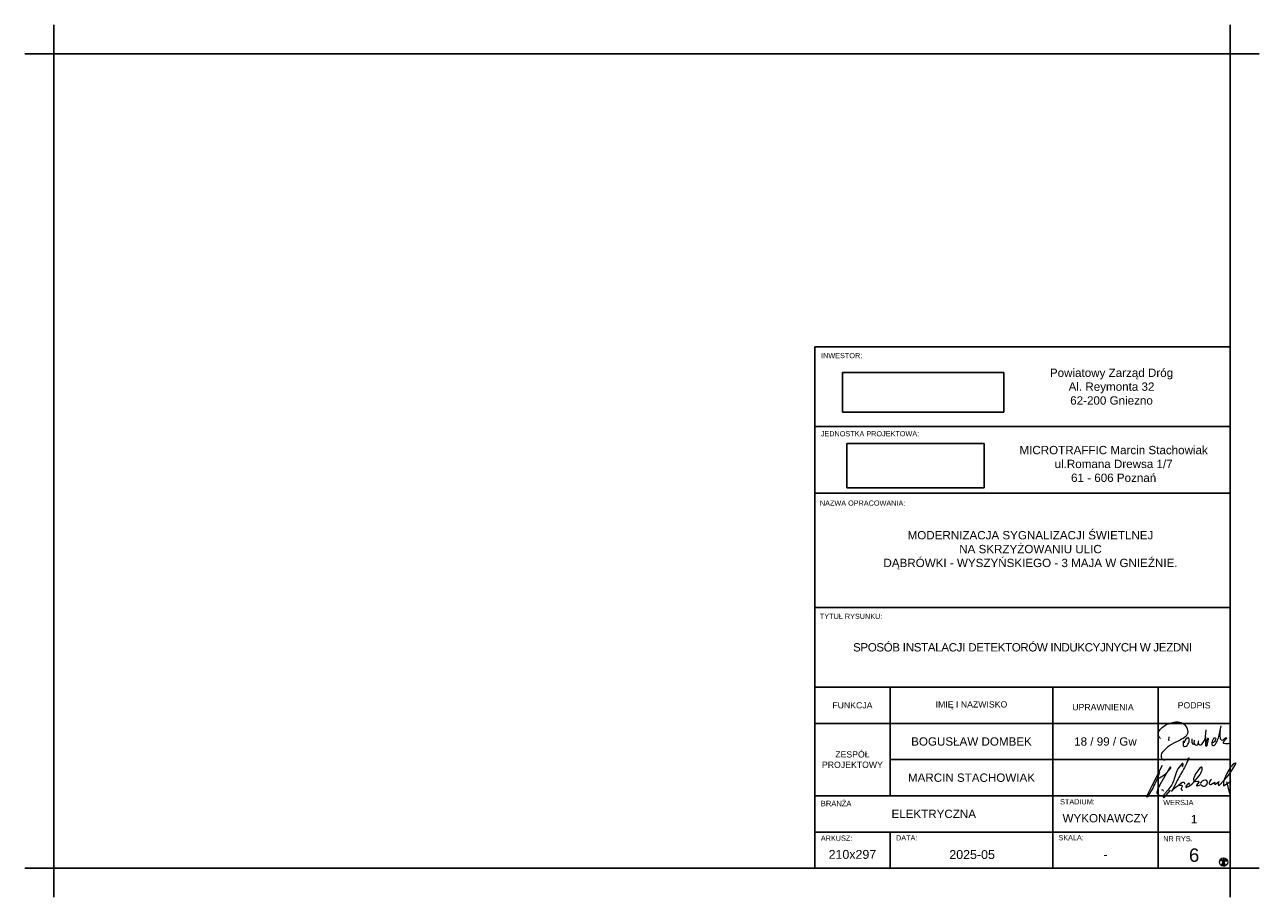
# Paper-space layout 'PE Rysunek 6' of a CAD drawing. Header units: metres. Extents: x 0 to 297, y 0 to 210.
import ezdxf

# ---------------------------------------------------------------- set-up
doc = ezdxf.new("R2010")
doc.units = ezdxf.units.M
doc.header["$MEASUREMENT"] = 0
for name, color, linetype in [('GTS - PE - wydruk', 7, 'Continuous'), ('IR - wydruk', 7, 'Continuous'), ('MT IR - sygnalizatory projektowane', 7, 'Continuous'), ('MT IR - wydruk', 7, 'Continuous'), ('PS - tabelka', 7, 'Continuous')]:
    doc.layers.add(name, color=color, linetype=linetype)
doc.layers.add('MT IR - podpisy', color=7, linetype='Continuous', lineweight=0, true_color=0xffffff)
doc.layers.add('MT IR - wydruk granice', color=255, linetype='Continuous', plot=False)
doc.styles.get("Standard").update_dxf_attribs({"font": 'arial.ttf'})
picture_1 = doc.add_image_def('image1.png', size_in_pixel=(364, 118))
picture_2 = doc.add_image_def('image2.png', size_in_pixel=(317, 78))

# ---------------------------------------------------------------- blocks, each defined once
blk = doc.blocks.new('Podpis_Bogusław_DOMBEK')
at = {"layer": 'MT IR - podpisy', "color": 5}
for points in [[(-0.02, 5.03, -0.443693), (-0.11, 7.22, -0.130118), (2.2, 8.73, -0.074709), (3.56, 9.02, -0.271957), (6, 8.12, -0.127235), (6.49, 7.05, -0.226272), (6.11, 5.57, -0.067186), (4.67, 4.68), (3.14, 3.9, 0.063085), (1.22, 2.55), (0.4, 1.64, 0.669693), (1.11, -0.12)], [(9.06, 4.02, 0.74923), (9.92, 3.69, 0.165442), (10.8, 5.47), (10.92, 7.13)], [(12.76, 5.07, 0.16975), (12.33, 3.62, 0.669492), (12.94, 3.44, 0.116775), (13.67, 4.59, 0.053077), (14.09, 5.87), (14.57, 8.07)], [(14.33, 6.97, 0.083662), (14.32, 5.1, 0.618925), (15.06, 4.73), (15.64, 5.22, -0.935376), (15.84, 5.07), (15.09, 4.24, 0.865664), (15.25, 3.91, 0.075352), (16.71, 3.9)], [(5.48, 4.46, 0.097893), (5.46, 3.42, 0.600981), (6.12, 3.17, 0.153751), (6.84, 4.23, 0.089032), (6.9, 4.92, 0.557983), (6.35, 5.13, 0.180175), (5.63, 3.97)], [(7.52, 4.96, 0.150292), (7.61, 3.89, 0.835728), (8.08, 3.92), (8.14, 4.61)], [(8.08, 3.92, 0.551776), (8.93, 3.53), (9.19, 4.5)], [(10.8, 5.47), (10.8, 3.39, 0.885134), (11.16, 3.37, 0.075804), (11.5, 4.87, 1.038315), (11.28, 4.96, 0.107077), (10.8, 3.39)], [(12.76, 5.07, -1.14846), (13.21, 4.82, -0.282746), (12.44, 3.98)]]:
    blk.add_lwpolyline(points, format="xyb", dxfattribs=at)
blk.add_lwpolyline([(1.95, 5.47), (1.9, 4.65), (2.13, 4.76)], dxfattribs=at)
blk = doc.blocks.new('Podpis_Marcin Stachowiak')
at = {"layer": 'MT IR - podpisy', "color": 5}
for points in [[(9.94, 9.08), (10.23, 9.38, -0.029044), (8.39, 5.72, 0.018926), (6.85, 2.84), (6.03, 1.22, -0.120454), (7.59, 2.7), (8.59, 3.48, -0.691743), (9.11, 3)], [(2.59, 5.13, 0.711921), (3.14, 4.58, 0.110492), (5.82, 6.89, 1.410869), (5.59, 7.03), (3.22, 2.86, 0.093964), (2.5, 1.09, 0.496185), (3, 0.53)], [(8.63, 7.23), (8.82, 7.75, 0.804479), (8.49, 7.9, 0.106667), (7.32, 6.24, 0.044822), (6.66, 4.33, -0.124932), (5.13, 1.61), (4.43, 0.77, 0.112233), (3.97, 0.1, 0.61833), (4.25, -0.17), (5.76, 1.54)], [(10.31, 2.92, 1.025422), (10.05, 3.16), (9.46, 2.55, 0.855184), (9.73, 2.28, 0.101422), (11.28, 3.45), (12.66, 5.06, 0.093278), (13.37, 6.4), (13.42, 6.87, 0.837292), (13.05, 7.06, 0.137716), (11.31, 4.35, 0.510097), (11.85, 3.68), (12.33, 3.71, -0.627679), (12.57, 3.51), (12.02, 2.8, 0.735292), (12.29, 2.59), (13.12, 2.98, 0.377723), (13.92, 2.56, 0.375371), (14.63, 3.4, 0.490424), (14.07, 3.99, 0.218806), (12.92, 3.22)], [(15.6, 4.11, 0.215515), (15.07, 3.31, 0.630377), (15.49, 2.98), (16.47, 3.52), (16.37, 3.16, 0.829563), (16.59, 3.03), (17.41, 3.64), (17.24, 3.06, 0.732242), (17.59, 2.81), (19.38, 4.77), (20.03, 5.59), (20.79, 6.71), (21.5, 7.92, 0.786831), (21.29, 8.11, 0.133637), (20.23, 7.08), (19.34, 5.58, 0.144134), (18.5, 2.64), (20.3, 3.76)], [(3.15, 5.86, -0.043884), (1.56, 2.26), (0.26, 0, -1.051283), (0.05, 0.1)], [(3.62, 1.77, -0.355019), (4.02, 1.34)], [(7.59, 2.7), (8.25, 2.78, -0.6378), (8.58, 2.44), (8.35, 1.99, 0.841947), (8.76, 1.69)]]:
    blk.add_lwpolyline(points, format="xyb", dxfattribs=at)
for points in [[(0.05, 0.1), (1.39, 2.67), (3.8, 7.59)], [(19.28, 3.56), (19.99, 0.81)]]:
    blk.add_lwpolyline(points, dxfattribs=at)

psp = doc.layouts.new('PE Rysunek 6')

# ---------------------------------------------------------------- linework, layer by layer
at = {"layer": 'GTS - PE - wydruk'}
psp.add_lwpolyline([(289.96, 202.98), (289.96, 202.98), (289.96, 7.01), (6.84, 7.01), (6.84, 202.98), (289.96, 202.98), (289.96, 202.98)], close=True, dxfattribs=at)
at = {"layer": 'IR - wydruk', "color": 7, "lineweight": 15}
psp.add_line((189.96, 69.72), (289.96, 69.72), dxfattribs=at)
at = {"layer": 'IR - wydruk', "color": 7}
for p, q in [((208.11, 50.55), (208.11, 24.43)), ((247.27, 50.55), (247.27, 7.01)), ((272.59, 15.72), (272.59, 50.55))]:
    psp.add_line(p, q, dxfattribs=at)
at = {"layer": 'IR - wydruk'}
psp.add_line((208.11, 15.72), (208.11, 7.01), dxfattribs=at)
at = {"layer": 'IR - wydruk', "color": 7}
for points in [[(189.96, 132.45), (289.96, 132.45), (289.96, 113.27), (189.96, 113.27)], [(189.96, 113.27), (289.96, 113.27), (289.96, 97.26), (189.96, 97.26)], [(189.96, 97.26), (289.96, 97.26), (289.96, 69.72), (189.96, 69.72)], [(189.96, 69.74), (289.96, 69.74), (289.96, 50.55), (189.96, 50.55)], [(189.96, 50.55), (289.96, 50.55), (289.96, 41.85), (189.96, 41.85)], [(208.11, 41.85), (289.96, 41.85), (289.96, 33.14), (208.11, 33.14)], [(208.11, 33.14), (289.96, 33.14), (289.96, 24.43), (208.11, 24.43)], [(208.11, 33.14), (289.96, 33.14), (289.96, 24.43), (208.11, 24.43)], [(189.96, 24.43), (289.96, 24.43), (289.96, 15.72), (189.96, 15.72)], [(189.96, 15.72), (272.59, 15.72), (272.59, 7.01), (189.96, 7.01)], [(289.96, 7.01), (272.59, 7.01), (272.59, 15.72), (289.96, 15.72)]]:
    psp.add_lwpolyline(points, close=True, dxfattribs=at)
at = {"layer": 'IR - wydruk'}
psp.add_lwpolyline([(189.96, 41.85), (189.96, 24.43)], dxfattribs=at)
at = {"layer": 'IR - wydruk', "lineweight": 0}
for points in [[(287.61, 8.89), (287.58, 8.91), (287.61, 8.92), (287.65, 8.9), (287.68, 8.9)], [(287.62, 9.14), (287.65, 9.14), (287.67, 9.13)], [(287.64, 9.12), (287.62, 9.14)], [(287.65, 9.09), (287.62, 9.11), (287.65, 9.11)], [(288.07, 8.87), (288.04, 8.89), (288, 8.9), (287.98, 8.92), (287.93, 8.92), (287.9, 8.94), (287.86, 8.95), (287.82, 8.98), (287.78, 9.01), (287.75, 9.01), (287.72, 9.03), (287.68, 9.05), (287.66, 9.07), (287.63, 9.08), (287.66, 9.08)], [(287.75, 9.08), (287.73, 9.11), (287.7, 9.14), (287.66, 9.15), (287.68, 9.12)], [(287.72, 9.06), (287.68, 9.07), (287.66, 9.11), (287.72, 9.1)], [(287.75, 9.08), (287.78, 9.07), (287.81, 9.06), (287.85, 9.05), (287.88, 9.05), (287.92, 9.03), (287.95, 9.02), (287.98, 9), (288, 8.98), (288.05, 8.97), (288.08, 8.96), (288.11, 8.94), (288.16, 8.9)], [(287.79, 9), (287.76, 9.03), (287.75, 9.05)], [(287.85, 9.02), (287.87, 9), (287.9, 8.99)], [(287.99, 8.98), (288, 8.94), (288.03, 8.92), (288.07, 8.9), (288.11, 8.88)], [(288.12, 8.94), (288.16, 8.94), (288.2, 8.93), (288.24, 8.92), (288.26, 8.9)], [(288.25, 9.08), (288.23, 9.06), (288.21, 9.03)], [(288.23, 9.03), (288.21, 9.01)], [(288.26, 9.09), (288.23, 9.07), (288.22, 9.04)], [(288.26, 9.01), (288.24, 8.99), (288.22, 8.98)], [(288.27, 9.1), (288.23, 9.1), (288.23, 9.07)], [(288.27, 9.07), (288.25, 9.05), (288.23, 9.04)], [(288.26, 9.05), (288.23, 9.04), (288.23, 8.99)], [(288.26, 9.03), (288.23, 9.01)], [(288.26, 9), (288.24, 8.97), (288.23, 8.96)], [(288.23, 8.98), (288.23, 8.95)], [(288.23, 8.95), (288.24, 8.93)], [(288.27, 8.98), (288.24, 8.96)], [(288.27, 8.96), (288.25, 8.94), (288.24, 8.93)], [(288.3, 8.93), (288.27, 8.91), (288.24, 8.9)], [(288.28, 9.06), (288.26, 9.03), (288.25, 9.03)], [(288.28, 9.03), (288.25, 9.01)], [(288.28, 9.01), (288.26, 8.98), (288.25, 8.98)], [(288.37, 9.15), (288.33, 9.16), (288.29, 9.16), (288.26, 9.11)], [(288.28, 8.94), (288.26, 8.92)], [(288.31, 9.12), (288.28, 9.1), (288.27, 9.08)], [(288.28, 9.12), (288.27, 9.09), (288.27, 9.08)], [(288.31, 9.08), (288.28, 9.08), (288.27, 9.08)], [(288.3, 9.07), (288.28, 9.05), (288.27, 9.03)], [(288.29, 9.03), (288.27, 9.02)], [(288.29, 9.01), (288.28, 8.98), (288.27, 8.96)], [(288.27, 8.88), (288.3, 8.91), (288.31, 8.93)], [(288.32, 9.15), (288.28, 9.13), (288.28, 9.12)], [(288.29, 8.98), (288.28, 8.96), (288.29, 8.94)], [(288.36, 9.11), (288.33, 9.11), (288.31, 9.08), (288.29, 9.05)], [(288.32, 9.01), (288.29, 9.02), (288.29, 9.05)], [(288.43, 9.01), (288.41, 8.97), (288.39, 8.95), (288.36, 8.95), (288.32, 8.96), (288.3, 8.99), (288.29, 9.02)], [(288.3, 8.97), (288.29, 8.95)], [(288.33, 9.13), (288.3, 9.12), (288.3, 9.11)], [(288.32, 9.11), (288.3, 9.08), (288.3, 9.08)], [(288.31, 8.97), (288.3, 8.94), (288.3, 8.93)], [(288.35, 9.11), (288.32, 9.12), (288.31, 9.12)], [(288.35, 9.05), (288.31, 9.06), (288.31, 9.04)], [(288.33, 9.05), (288.31, 9.05)], [(288.31, 8.91), (288.31, 8.89)], [(288.35, 9.14), (288.32, 9.14)], [(288.34, 9.05), (288.32, 9.03)], [(288.32, 9.01), (288.32, 8.98)], [(288.32, 8.96), (288.34, 8.94), (288.36, 8.94)], [(288.33, 9.05), (288.33, 9.05)], [(288.35, 9.05), (288.33, 9.05)], [(288.35, 9), (288.33, 8.98)], [(288.37, 9.13), (288.34, 9.15)], [(288.37, 9.13), (288.34, 9.13)], [(288.37, 9.11), (288.34, 9.12)], [(288.35, 9.04), (288.34, 9.01), (288.35, 9.01)], [(288.36, 9.01), (288.35, 9)], [(288.35, 8.97), (288.37, 8.97)], [(288.39, 8.91), (288.38, 8.89), (288.35, 8.93)], [(288.36, 9.11), (288.4, 9.11), (288.43, 9.07)], [(288.39, 8.98), (288.36, 8.99), (288.39, 8.98)], [(288.37, 9.11), (288.37, 9.14), (288.4, 9.16), (288.43, 9.14), (288.47, 9.12), (288.49, 9.08)], [(288.37, 9.14), (288.4, 9.15), (288.42, 9.14)], [(288.37, 9.13), (288.4, 9.14), (288.4, 9.14)], [(288.37, 9.13), (288.4, 9.14), (288.41, 9.13)], [(288.37, 9.12), (288.4, 9.12), (288.41, 9.12)], [(288.37, 9.12), (288.4, 9.12), (288.44, 9.11)], [(288.37, 9.11), (288.4, 9.11)], [(288.37, 9.01), (288.38, 9.01)], [(288.37, 9), (288.39, 8.99)], [(288.41, 8.96), (288.39, 8.94), (288.37, 8.93)], [(288.38, 9.06), (288.41, 9.06), (288.42, 9.05)], [(288.38, 9.05), (288.41, 9.05), (288.41, 9.05)], [(288.38, 9.04), (288.41, 9.04)], [(288.38, 9.02), (288.38, 9.01)], [(288.43, 9.07), (288.42, 9.04), (288.41, 9.01)], [(288.66, 8.86), (288.62, 8.88), (288.57, 8.89), (288.49, 8.89), (288.46, 8.9), (288.42, 8.92), (288.41, 8.95)], [(288.43, 8.9), (288.41, 8.92)], [(288.41, 8.91), (288.41, 8.89)], [(288.42, 9.13), (288.45, 9.12), (288.46, 9.11)], [(288.42, 9.11), (288.45, 9.1)], [(288.42, 8.97), (288.43, 8.94), (288.44, 8.93)], [(288.43, 8.98), (288.45, 8.95), (288.45, 8.93)], [(288.44, 9.06), (288.48, 9.06)], [(288.45, 9.09), (288.48, 9.08), (288.49, 9.07)], [(288.45, 9.06), (288.48, 9.05), (288.49, 9.04)], [(288.45, 8.97), (288.46, 8.94)], [(288.46, 9.03), (288.49, 9.03), (288.5, 9.03)], [(288.46, 9.02), (288.49, 9.02), (288.5, 9.01)], [(288.46, 8.94), (288.46, 8.91)], [(288.61, 8.93), (288.57, 8.94), (288.54, 8.94), (288.51, 8.92), (288.46, 8.89)], [(288.47, 8.97), (288.49, 8.95)], [(288.48, 8.96), (288.47, 8.93), (288.47, 8.93)], [(288.48, 9.06), (288.49, 9.06)], [(288.48, 9), (288.5, 8.98), (288.5, 8.98)], [(288.49, 9.04), (288.52, 9.02), (288.5, 9.02)], [(288.49, 9.01), (288.5, 8.98)], [(288.5, 9.03), (288.5, 9.02)], [(288.77, 9), (288.75, 8.98), (288.72, 8.97), (288.67, 8.96), (288.63, 8.94), (288.58, 8.91)], [(288.74, 8.94), (288.71, 8.91), (288.65, 8.9)], [(288.67, 8.86), (288.7, 8.88), (288.73, 8.9), (288.77, 8.91), (288.8, 8.91), (288.84, 8.93), (288.88, 8.94), (288.93, 8.97), (288.96, 8.99), (289, 9.01), (289.01, 9.04)], [(288.76, 8.94), (288.73, 8.94), (288.71, 8.94)], [(289.1, 9.13), (289.06, 9.13), (289.03, 9.11), (289, 9.1), (288.98, 9.07), (288.94, 9.06), (288.9, 9.04), (288.85, 9.04), (288.82, 9.03), (288.77, 9)], [(288.92, 9.03), (288.88, 9.02), (288.86, 9)], [(289.04, 9.07), (289.07, 9.09), (289.01, 9.1)], [(289.01, 9.06), (289.02, 9.05)], [(289.02, 9.02), (289.05, 9.03), (289.09, 9.05), (289.09, 9.07)], [(289.06, 9.08), (289.04, 9.05), (289.03, 9.05)], [(289.08, 9.07), (289.11, 9.09), (289.08, 9.09)], [(289.11, 9.08), (289.08, 9.07), (289.08, 9.07)], [(289.09, 9.11), (289.12, 9.12), (289.09, 9.12)], [(287.6, 8.86), (287.56, 8.87), (287.6, 8.89)], [(287.6, 8.85), (287.57, 8.85), (287.61, 8.86)], [(288.24, 8.6), (288.23, 8.62), (288.22, 8.67), (288.21, 8.7), (288.2, 8.74), (288.18, 8.77), (288.16, 8.79), (288.11, 8.79), (288.07, 8.8), (288.03, 8.81), (288, 8.81), (287.96, 8.81), (287.93, 8.8), (287.9, 8.8), (287.84, 8.8), (287.76, 8.82), (287.72, 8.82), (287.68, 8.82), (287.64, 8.82), (287.61, 8.83), (287.58, 8.83), (287.62, 8.85)], [(287.7, 8.84), (287.67, 8.85), (287.65, 8.87), (287.62, 8.87), (287.66, 8.89), (287.69, 8.89), (287.71, 8.83)], [(287.72, 8.88), (287.79, 8.88), (287.83, 8.88), (287.87, 8.88), (287.9, 8.88), (287.94, 8.88), (287.97, 8.86), (288.01, 8.87), (288.04, 8.87), (288.07, 8.87), (288.12, 8.85), (288.15, 8.85), (288.17, 8.82), (288.2, 8.78), (288.22, 8.76), (288.24, 8.74), (288.28, 8.72), (288.31, 8.73), (288.36, 8.76)], [(287.81, 7.67), (287.84, 7.69), (287.87, 7.72), (287.88, 7.76), (287.89, 7.79), (287.9, 7.84), (287.92, 7.87), (287.93, 7.92), (287.94, 7.96), (287.98, 8), (288.02, 8.05), (288.04, 8.07), (288.06, 8.1), (288.09, 8.13), (288.09, 8.18), (288.11, 8.23), (288.13, 8.26), (288.14, 8.31), (288.16, 8.35), (288.18, 8.38), (288.2, 8.42), (288.21, 8.45), (288.21, 8.48), (288.23, 8.51), (288.23, 8.55), (288.24, 8.59)], [(287.84, 7.66), (287.85, 7.68)], [(287.84, 7.66), (287.86, 7.67)], [(287.87, 7.64), (287.85, 7.65)], [(287.86, 7.66), (287.87, 7.68)], [(287.86, 7.65), (287.87, 7.65)], [(288.33, 8.31), (288.31, 8.27), (288.27, 8.22), (288.25, 8.2), (288.21, 8.17), (288.19, 8.14), (288.18, 8.1), (288.15, 8.07), (288.13, 8.04), (288.1, 8.02), (288.08, 7.99), (288.06, 7.96), (288.05, 7.92), (288.02, 7.88), (288, 7.85), (287.98, 7.81), (287.95, 7.77), (287.93, 7.73), (287.93, 7.7), (287.91, 7.67), (287.92, 7.63), (287.88, 7.63)], [(287.89, 7.64), (287.89, 7.64)], [(287.95, 7.91), (287.93, 7.87), (287.91, 7.81)], [(287.92, 7.72), (287.91, 7.71)], [(287.95, 8.87), (287.95, 8.81)], [(287.98, 8.86), (287.95, 8.85)], [(287.96, 8.85), (287.99, 8.83), (288.03, 8.82), (288.06, 8.82)], [(288.04, 7.94), (288.02, 7.9), (287.99, 7.86), (287.97, 7.82)], [(288.02, 8.01), (288.02, 8.04)], [(288.05, 8.02), (288.05, 8.05), (288.08, 8.07)], [(288.06, 8.82), (288.1, 8.8), (288.14, 8.8)], [(288.11, 8.04), (288.09, 8.02), (288.06, 8.01)], [(288.07, 8.06), (288.09, 8.1), (288.11, 8.13), (288.14, 8.14)], [(288.09, 8.87), (288.13, 8.89), (288.17, 8.89), (288.2, 8.9), (288.24, 8.9)], [(288.15, 8.89), (288.15, 8.79)], [(288.15, 8.15), (288.18, 8.17), (288.2, 8.19)], [(288.25, 7.56), (288.25, 7.59), (288.25, 7.62), (288.23, 7.65), (288.21, 7.69), (288.2, 7.73), (288.19, 7.77), (288.18, 7.81), (288.18, 7.85), (288.19, 7.88), (288.2, 7.92), (288.21, 7.95), (288.21, 7.99), (288.22, 8.03), (288.21, 8.08), (288.2, 8.12), (288.2, 8.15), (288.2, 8.19), (288.2, 8.25), (288.2, 8.3), (288.2, 8.34), (288.19, 8.39)], [(288.28, 8.74), (288.24, 8.75), (288.22, 8.78), (288.2, 8.81)], [(288.48, 8.34), (288.2, 8.34)], [(288.29, 7.92), (288.2, 7.92)], [(288.24, 8.87), (288.25, 8.84), (288.22, 8.83)], [(288.22, 8.02), (288.24, 7.99), (288.27, 7.95)], [(288.23, 7.87), (288.22, 7.82), (288.22, 7.78), (288.23, 7.74), (288.24, 7.69)], [(288.23, 8.5), (288.26, 8.48), (288.27, 8.45), (288.29, 8.42)], [(288.24, 8.83), (288.27, 8.84), (288.28, 8.84)], [(288.24, 8.6), (288.24, 8.59)], [(288.27, 7.52), (288.24, 7.54), (288.27, 7.57)], [(288.25, 8.88), (288.25, 8.88)], [(288.36, 8.88), (288.31, 8.88), (288.25, 8.88)], [(288.31, 8.13), (288.3, 8.1), (288.28, 8.07), (288.25, 8.03)], [(288.29, 7.93), (288.25, 7.93), (288.25, 7.95)], [(288.26, 8.86), (288.29, 8.85)], [(288.28, 7.53), (288.27, 7.53)], [(288.35, 8.2), (288.32, 8.13), (288.32, 8.07), (288.32, 8.02), (288.31, 7.98), (288.28, 7.9), (288.29, 7.85), (288.3, 7.8), (288.29, 7.75), (288.3, 7.7), (288.3, 7.67), (288.3, 7.63), (288.32, 7.6), (288.34, 7.56), (288.36, 7.53)], [(288.29, 7.95), (288.3, 7.96)], [(288.3, 7.53), (288.29, 7.53)], [(288.3, 8.57), (288.3, 8.56)], [(288.35, 8.34), (288.31, 8.34), (288.3, 8.37)], [(288.3, 7.98), (288.31, 7.98)], [(288.31, 7.53), (288.3, 7.5)], [(288.32, 7.59), (288.31, 7.58)], [(288.38, 8.29), (288.39, 8.26), (288.36, 8.27), (288.32, 8.28), (288.34, 8.32)], [(288.38, 7.51), (288.36, 7.54), (288.37, 7.58), (288.36, 7.6), (288.35, 7.64), (288.34, 7.69), (288.34, 7.72), (288.33, 7.76), (288.32, 7.81), (288.32, 7.84), (288.32, 7.88), (288.33, 7.91), (288.34, 7.95), (288.35, 7.98), (288.34, 8.02), (288.35, 8.05), (288.34, 8.1), (288.34, 8.16), (288.35, 8.19), (288.36, 8.27)], [(288.33, 7.51), (288.32, 7.51)], [(288.34, 8.88), (288.33, 8.86)], [(288.35, 8.3), (288.33, 8.31)], [(288.43, 7.92), (288.34, 7.92)], [(288.35, 8.85), (288.36, 8.85)], [(288.35, 8.79), (288.37, 8.79)], [(288.35, 8.7), (288.37, 8.68), (288.37, 8.68)], [(288.35, 8.53), (288.37, 8.53)], [(288.35, 8.3), (288.35, 8.27)], [(288.35, 7.96), (288.36, 7.92), (288.36, 7.92)], [(288.35, 7.73), (288.36, 7.73)], [(288.35, 7.52), (288.35, 7.52)], [(288.36, 7.52), (288.35, 7.51)], [(288.47, 8.88), (288.36, 8.88)], [(288.36, 7.66), (288.36, 7.71), (288.36, 7.75), (288.37, 7.81)], [(288.38, 8.88), (288.37, 8.85)], [(288.39, 8.73), (288.37, 8.7)], [(288.37, 8.51), (288.37, 8.51)], [(288.42, 8.38), (288.41, 8.35), (288.37, 8.34)], [(288.39, 7.86), (288.38, 7.9), (288.37, 7.91)], [(289.01, 8.86), (288.97, 8.86), (288.93, 8.86), (288.9, 8.87), (288.86, 8.87), (288.82, 8.87), (288.79, 8.86), (288.75, 8.85), (288.7, 8.86), (288.66, 8.86), (288.63, 8.85), (288.6, 8.84), (288.57, 8.83), (288.54, 8.8), (288.51, 8.79), (288.49, 8.75), (288.46, 8.73), (288.42, 8.73), (288.38, 8.76)], [(288.38, 8.32), (288.38, 8.28), (288.38, 8.27)], [(288.41, 8.14), (288.39, 8.1), (288.38, 8.07), (288.38, 8.02), (288.39, 7.98)], [(288.41, 7.56), (288.38, 7.55), (288.38, 7.56)], [(288.45, 8.25), (288.42, 8.28), (288.39, 8.33)], [(288.62, 7.82), (288.59, 7.84), (288.57, 7.87), (288.55, 7.95), (288.54, 7.99), (288.52, 8.03), (288.5, 8.07), (288.48, 8.11), (288.45, 8.15), (288.43, 8.18), (288.39, 8.25)], [(288.41, 7.99), (288.39, 7.97)], [(288.39, 7.96), (288.41, 7.94), (288.43, 7.93)], [(288.4, 8.75), (288.43, 8.74), (288.47, 8.74)], [(288.4, 7.92), (288.41, 7.9)], [(288.42, 8.58), (288.43, 8.57)], [(288.44, 8.58), (288.42, 8.58)], [(288.49, 8.47), (288.49, 8.44), (288.49, 8.41), (288.48, 8.36), (288.49, 8.32), (288.49, 8.28), (288.49, 8.24), (288.49, 8.2), (288.49, 8.14), (288.48, 8.11), (288.45, 8.01), (288.45, 7.98), (288.44, 7.95), (288.43, 7.91), (288.42, 7.86), (288.43, 7.8), (288.43, 7.76), (288.43, 7.67), (288.43, 7.64), (288.44, 7.6), (288.46, 7.57), (288.49, 7.56), (288.52, 7.54), (288.56, 7.53), (288.59, 7.53)], [(288.47, 8.84), (288.43, 8.85)], [(288.47, 8.49), (288.45, 8.48), (288.43, 8.42)], [(288.46, 8.88), (288.47, 8.88)], [(288.48, 8.87), (288.48, 8.84)], [(288.48, 8.49), (288.49, 8.52), (288.49, 8.56), (288.49, 8.62)], [(288.49, 8.62), (288.5, 8.66), (288.51, 8.7), (288.52, 8.73), (288.53, 8.76), (288.56, 8.79), (288.6, 8.79), (288.64, 8.79), (288.68, 8.79), (288.73, 8.79), (288.76, 8.79), (288.79, 8.78), (288.82, 8.78), (288.86, 8.78), (288.9, 8.79), (288.93, 8.79), (288.96, 8.8), (289.01, 8.8), (289.04, 8.8), (289.07, 8.8), (289.1, 8.8), (289.15, 8.81), (289.12, 8.82), (289.15, 8.83), (289.11, 8.85)], [(288.56, 8.87), (288.54, 8.83), (288.5, 8.79)], [(288.53, 8.75), (288.51, 8.77)], [(288.57, 8.03), (288.54, 8.06), (288.52, 8.1)], [(288.58, 8.14), (288.56, 8.19), (288.53, 8.23)], [(288.55, 7.99), (288.58, 7.96), (288.63, 7.91), (288.65, 7.88), (288.67, 7.83), (288.69, 7.8), (288.71, 7.73)], [(288.56, 8.89), (288.56, 8.78)], [(288.56, 7.53), (288.59, 7.54), (288.6, 7.51)], [(288.63, 7.98), (288.59, 7.99), (288.57, 8.02), (288.58, 8.06)], [(288.58, 8.19), (288.58, 8.15), (288.58, 8.12)], [(288.62, 8), (288.59, 8.02), (288.59, 8.02)], [(288.74, 8.82), (288.69, 8.81), (288.64, 8.8), (288.6, 8.79)], [(288.68, 7.75), (288.65, 7.79), (288.62, 7.87)], [(288.76, 7.59), (288.73, 7.61), (288.72, 7.64), (288.71, 7.68), (288.68, 7.72), (288.65, 7.76), (288.63, 7.78), (288.62, 7.82)], [(288.73, 7.65), (288.76, 7.66), (288.79, 7.69)], [(288.77, 8.85), (288.77, 8.79)], [(288.84, 7.62), (288.8, 7.63), (288.79, 7.6)], [(288.86, 7.69), (288.83, 7.66), (288.81, 7.66)], [(288.86, 7.68), (288.83, 7.66)], [(289.16, 8.86), (289.13, 8.88), (289.1, 8.88), (289.05, 8.89), (289.02, 8.87), (289.01, 8.8)], [(289.02, 8.81), (289.04, 8.82), (289.07, 8.83)], [(289.03, 8.84), (289.06, 8.83), (289.1, 8.86)], [(289.15, 8.85), (289.14, 8.86)]]:
    psp.add_lwpolyline(points, dxfattribs=at)
for points in [[(288.41, 9.1, 0.390937), (288.45, 9.1)], [(288.42, 9.1, 0.640386), (288.45, 9.08)], [(288.42, 9.09, 0.640386), (288.45, 9.07)], [(288.43, 9.05, 0.514556), (288.47, 9.03)], [(288.43, 9.04, 0.514556), (288.46, 9.01)], [(288.43, 9.01, 0.514556), (288.47, 8.98)], [(288.44, 9.06, 0.345868), (288.47, 9.04)], [(288.44, 9.01, 0.334136), (288.47, 8.99)], [(288.49, 9.06, 0.514556), (288.45, 9.07)], [(288.49, 8.97, 0.519755), (288.46, 9)], [(288.88, 7.69), (288.84, 7.68), (288.8, 7.68), (288.77, 7.7), (288.75, 7.74), (288.71, 7.86), (288.69, 7.9), (288.67, 7.94), (288.65, 7.97), (288.63, 8.01), (288.62, 8.04), (288.62, 8.07), (288.6, 8.1), (288.59, 8.18), (288.58, 8.21), (288.57, 8.25), (288.56, 8.29), (288.54, 8.31), (288.52, 8.35), (288.51, 8.4, 0.197163), (288.5, 8.46), (288.47, 8.48)]]:
    psp.add_lwpolyline(points, format="xyb", dxfattribs=at)
psp.add_circle((288.36, 8.51), 0.999, dxfattribs=at)
at = {"layer": 'MT IR - wydruk granice'}
for points in [[(6.84, 202.98), (6.84, 209.98)], [(289.96, 202.98), (289.96, 209.98)], [(-0.16, 202.98), (6.84, 202.98)], [(296.96, 202.98), (289.96, 202.98)], [(-0.16, 7.01), (6.84, 7.01)], [(6.84, 7.01), (6.84, 0.01)], [(296.96, 7.01), (289.96, 7.01)], [(289.96, 7.01), (289.96, 0.01)]]:
    psp.add_lwpolyline(points, dxfattribs=at)

# ---------------------------------------------------------------- block references
at = {"layer": 'MT IR - podpisy', "color": 5}
for name, p in [('Podpis_Bogusław_DOMBEK', (273.21, 33.18)), ('Podpis_Marcin Stachowiak', (269.82, 24.21))]:
    psp.add_blockref(name, p, dxfattribs=at)

# ---------------------------------------------------------------- texts
at = {"layer": 'IR - wydruk', "color": 7, "lineweight": 5, "char_height": 1.25, "attachment_point": 1}
for s, insert, width in [('INWESTOR:', (191.5, 130.99), 18.3288), ('JEDNOSTKA PROJEKTOWA:', (191.43, 112.18), 24.0717), ('NAZWA OPRACOWANIA:', (191.21, 95.49), 21.3565), ('TYTUŁ RYSUNKU:', (191.21, 68.24), 18.3288), ('STADIUM:', (249.02, 23.62), 18.3288), ('WERSJA', (273.84, 23.45), 18.3288), ('ARKUSZ:', (191.44, 14.87), 18.3288), ('DATA:', (209.53, 14.93), 18.3288), ('SKALA:', (248.61, 14.97), 18.3288), ('NR RYS.', (273.84, 14.74), 18.3288)]:
    psp.add_mtext(s, dxfattribs=dict(at, insert=insert, width=width))
at = {"layer": 'IR - wydruk', "color": 7, "attachment_point": 5}
for s, insert, char_height, width in [('MICROTRAFFIC Marcin Stachowiak\\Pul.Romana Drewsa 1/7\\P61 - 606 Poznań', (261.9, 104.28), 2, 58.1635), ('{\\T0.95;SPOSÓB INSTALACJI DETEKTORÓW INDUKCYJNYCH W JEZDNI}', (239.96, 60.15), 2, 100), ('FUNKCJA', (199.04, 46.2), 1.5, 18.1584), ('IMIĘ I NAZWISKO', (227.69, 46.2), 1.5, 39.1559), ('UPRAWNIENIA', (259.34, 45.75), 1.5, 45.7187), ('PODPIS', (281.27, 46.2), 1.5, 17.37), ('BOGUSŁAW DOMBEK', (227.69, 37.49), 2, 39.1559), ('ZESPÓŁ\\PPROJEKTOWY', (199.04, 33.14), 1.5, 18.1584), ('MARCIN STACHOWIAK', (227.69, 28.78), 2, 39.1559), ('BRANŻA', (195.12, 22.58), 1.3, 10.3227), ('ELEKTRYCZNA', (218.61, 20.07), 2, 57.3143), ('WYKONAWCZY', (259.93, 19.03), 2, 25.3156), ('1', (281.27, 18.84), 2, 17.37), ('6', (281.27, 10.13), 3.21, 17.37), ('210x297', (199.04, 10.32), 2.138, 18.1584), ('2025-05', (227.84, 10.28), 2.138, 38.8636), ('-', (259.93, 10.32), 2.14, 25.3156)]:
    psp.add_mtext(s, dxfattribs=dict(at, insert=insert, char_height=char_height, width=width))
at = {"layer": 'MT IR - wydruk', "color": 7, "char_height": 2, "attachment_point": 5}
for s, insert, width in [('Powiatowy Zarząd Dróg\\PAl. Reymonta 32\\P62-200 Gniezno', (261.39, 122.88), 57.1405), ('MODERNIZACJA SYGNALIZACJI ŚWIETLNEJ\\PNA SKRZYŻOWANIU ULIC\\PDĄBRÓWKI - WYSZYŃSKIEGO - 3 MAJA W GNIEŹNIE.', (241.89, 83.51), 96.1279)]:
    psp.add_mtext(s, dxfattribs=dict(at, insert=insert, width=width))
at = {"layer": 'PS - tabelka', "color": 7, "insert": (259.93, 37.49), "char_height": 2, "width": 25.3156, "attachment_point": 5}
psp.add_mtext('18 / 99 / Gw', dxfattribs=at)

# ---------------------------------------------------------------- pictures from other files: only their frames are drawn
at = {"layer": 'IR - wydruk', "color": 7, "true_color": 0xffffff}
image = psp.add_image(picture_1, insert=(197.71, 98.5), size_in_units=(33.02, 10.7), dxfattribs=at)
image.dxf.flags = 7
at = {"layer": 'MT IR - sygnalizatory projektowane', "color": 7, "true_color": 0xffffff}
image = psp.add_image(picture_2, insert=(196.65, 116.71), size_in_units=(38.86, 9.56), dxfattribs=at)
image.dxf.flags = 7

doc.saveas('drawing.dxf')
